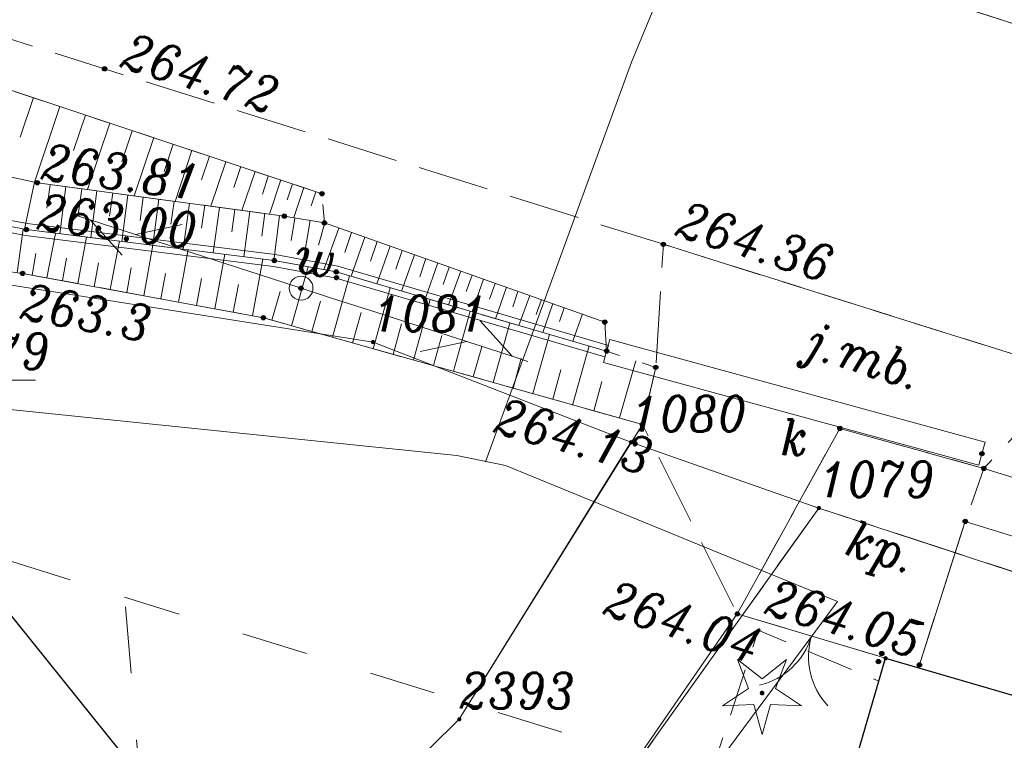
# Model space of a CAD drawing. Header units: metres. Extents: x 7435600 to 7436400, y 5537603 to 5538250.
# Tile 11 of 43: x 7435871 to 7435892, y 5537958 to 5537973. Entities that reach past the tile are written whole.
import ezdxf
from ezdxf.enums import TextEntityAlignment as Align

# ---------------------------------------------------------------- set-up
doc = ezdxf.new("R2010")
doc.units = ezdxf.units.M
doc.header["$MEASUREMENT"] = 0
for name, pattern in [('1.4_1.4', [2.8, 1.4, -1.4]), ('1.5_0.5', [2, 1.5, -0.5]), ('219-500', [0]), ('ktok02-500', [0]), ('mz1.0_0.5', [1.5, 1, -0.5]), ('mz1.25_0.5', [1.75, 1.25, -0.5])]:
    doc.linetypes.add(name, pattern=pattern)
doc.layers.get('0').update_dxf_attribs({"color": 2, "linetype": 'CONTINUOUS', "lineweight": 5})
doc.layers.add('!ramka', color=2, linetype='CONTINUOUS', lineweight=0)
for name, color, linetype in [('000 Inne (niezydentyfikowane)', 7, 'CONTINUOUS'), ('140-Punkty robocze', 7, 'CONTINUOUS'), ('203-Punkt załamania granicy działki nie stabilizowany', 7, 'CONTINUOUS'), ('203-Punkt załamania granicy działki nie stabilizowany-Atr104', 7, 'CONTINUOUS'), ('217-Granica konturu klasyfikcyjnego', 7, 'CONTINUOUS'), ('219-Linia granicy', 7, 'CONTINUOUS'), ('312-Budynek (powierzchnia)', 7, 'CONTINUOUS'), ('403-Punkt określonej wysokości', 7, 'CONTINUOUS'), ('bariera drogowa ochronna (linia)', 7, 'CONTINUOUS'), ('brama (linia)', 7, 'CONTINUOUS'), ('brama (linia) - symbol', 7, 'CONTINUOUS'), ('chodnik (powierzchnia)', 7, 'CONTINUOUS'), ('drzewo iglaste (punkt)', 7, 'CONTINUOUS'), ('jezdnia (powierzchnia)', 7, 'CONTINUOUS'), ('jezdnia (powierzchnia)-Atr17', 7, 'CONTINUOUS'), ('krawężnik (linia)', 7, 'CONTINUOUS'), ('Miejsce błędu lub ostrzeżenia po kontroli', 7, 'CONTINUOUS'), ('odwodnienie liniowe (linia)', 7, 'CONTINUOUS'), ('odwodnienie liniowe (linia)-Atr17', 7, 'CONTINUOUS'), ('ogrodzenie trwałe (linia)', 7, 'CONTINUOUS'), ('plac (powierzchnia)', 7, 'CONTINUOUS'), ('plac (powierzchnia)-Atr17', 7, 'CONTINUOUS'), ('przewód gazowy (linia)', 7, 'CONTINUOUS'), ('przewód telekomunikacyjny (linia) - symbol', 7, 'CONTINUOUS'), ('punkt wysokościowy naturalny', 7, 'CONTINUOUS'), ('punkt wysokościowy naturalny-Atr2', 7, 'CONTINUOUS'), ('punkt wysokościowy sztuczny', 7, 'CONTINUOUS'), ('punkt wysokościowy sztuczny-Atr2', 7, 'CONTINUOUS'), ('rów melioracyjny  przydrożny (linia)', 7, 'CONTINUOUS'), ('rów melioracyjny  przydrożny (linia)-Atr17', 7, 'CONTINUOUS'), ('skarpa nieumocniona (powierzchnia)', 7, 'CONTINUOUS'), ('skarpa umocniona (powierzchnia)', 7, 'CONTINUOUS'), ('słup (punkt)', 7, 'CONTINUOUS')]:
    doc.layers.add(name, color=color, linetype=linetype)
doc.styles.get("Standard").update_dxf_attribs({"font": 'italic_1250.shx', "width": 0.75})
doc.linetypes.add('902-500', pattern='A,3.75,0,[1,ksztalty.shx,S=0.5,R=0,X=0,Y=0],3.75', length=7.5)
doc.linetypes.add('ok01_500', pattern='A,1.75,0,[16,ksztalty.shx,S=1,R=0,X=0,Y=0],1.75', length=3.5)
doc.linetypes.add('us06-500', pattern='A,0.4,0,[22,ksztalty.shx,S=0.5,R=0,X=0,Y=0]', length=0.4)

# ---------------------------------------------------------------- blocks, each defined once
blk = doc.blocks.new('203')
at = {"linetype": 'Continuous', "lineweight": 0}
h = blk.add_hatch(color=0, dxfattribs=at)
edge = h.paths.add_edge_path()
edge.add_arc((0, 0), 0.045, 0, 360)
blk = doc.blocks.new('OP011')
at = {"linetype": 'Continuous', "lineweight": 13}
h = blk.add_hatch(color=0, dxfattribs=at)
edge = h.paths.add_edge_path()
edge.add_arc((0, 0), 0.05, 0, 360)
at = {"color": 0, "linetype": 'Continuous', "lineweight": 13}
for p, q in [((-0.283, 0.093), (-0.512, 0.706)), ((-0.512, 0.706), (0, 0.299)), ((0, 0.299), (0.512, 0.706)), ((0.512, 0.706), (0.283, 0.093)), ((-0.828, -0.268), (-0.283, 0.093)), ((0.283, 0.093), (0.828, -0.268)), ((-0.175, -0.24), (-0.828, -0.268)), ((0, -0.87), (-0.175, -0.24)), ((0.175, -0.24), (0, -0.87)), ((0.828, -0.268), (0.175, -0.24))]:
    blk.add_line(p, q, dxfattribs=at)
blk = doc.blocks.new('OK02')
at = {"color": 0, "linetype": 'Continuous', "lineweight": 0}
for centre, start, end in [((-1.5, 0), 0, 60), ((1.5, 0), 120, 180)]:
    blk.add_arc(centre, 1.5, start, end, dxfattribs=at)
blk = doc.blocks.new('SM04')
at = {"color": 0, "linetype": 'Continuous', "lineweight": 13}
blk.add_circle((0, 0), 0.25, dxfattribs=at)
blk = doc.blocks.new('PW02')
at = {"linetype": 'Continuous', "lineweight": 13}
h = blk.add_hatch(color=0, dxfattribs=at)
edge = h.paths.add_edge_path()
edge.add_arc((0, 0), 0.045, 0, 360)
blk = doc.blocks.new('PW01')
at = {"linetype": 'Continuous', "lineweight": 13}
h = blk.add_hatch(color=0, dxfattribs=at)
edge = h.paths.add_edge_path()
edge.add_arc((0, 0), 0.045, 0, 360)
blk = doc.blocks.new('PT01')
at = {"color": 0, "linetype": 'Continuous', "lineweight": 13}
for p, q in [((4.65, 0), (3.784, 0.5)), ((0.65, 0), (0, 0)), ((0.65, 0), (1.65, 0)), ((1.65, 0), (2.65, 0)), ((2.65, 0), (3.65, 0)), ((3.65, 0), (2.784, -0.5)), ((3.65, 0), (4.65, 0)), ((4.65, 0), (5, 0))]:
    blk.add_line(p, q, dxfattribs=at)
blk = doc.blocks.new('PIKIETA')
at = {"color": 0}
blk.add_circle((0, 0), 0.045, dxfattribs=at)
blk = doc.blocks.new('801')
at = {"linetype": 'Continuous', "lineweight": 13}
h = blk.add_hatch(color=0, dxfattribs=at)
edge = h.paths.add_edge_path()
edge.add_arc((0, 0), 0.045, 0, 360)

msp = doc.modelspace()

# ---------------------------------------------------------------- linework, layer by layer
at = {"layer": '!ramka', "color": 251, "linetype": 'Continuous', "lineweight": 13}
msp.add_3dface([(7435692.445, 5538052.761), (7436192.445, 5538052.761), (7436192.445, 5537747.761), (7435692.445, 5537747.761)], dxfattribs=at)
at = {"layer": '000 Inne (niezydentyfikowane)', "color": 251, "linetype": 'Continuous', "lineweight": 13, "flags": 128}
for points in [[(7435871.41, 5537971.6), (7435871.13, 5537970.77)], [(7435871.96, 5537971.41), (7435871.43, 5537969.82)], [(7435872.5, 5537971.23), (7435872.25, 5537970.49)], [(7435873.01, 5537971.06), (7435872.54, 5537969.67)], [(7435873.48, 5537970.9), (7435873.26, 5537970.25)], [(7435873.93, 5537970.76), (7435873.52, 5537969.54)], [(7435874.34, 5537970.62), (7435874.15, 5537970.05)], [(7435874.73, 5537970.49), (7435874.38, 5537969.42)], [(7435875.1, 5537970.37), (7435874.93, 5537969.87)], [(7435875.44, 5537970.25), (7435875.13, 5537969.32)], [(7435875.76, 5537970.15), (7435875.61, 5537969.71)], [(7435876.06, 5537970.05), (7435875.78, 5537969.23)], [(7435876.33, 5537969.95), (7435876.21, 5537969.57)], [(7435876.6, 5537969.87), (7435876.36, 5537969.15)], [(7435876.84, 5537969.79), (7435876.73, 5537969.45)], [(7435877.08, 5537969.71), (7435876.87, 5537969.08)], [(7435877.33, 5537969.62), (7435877.23, 5537969.33)], [(7435871.07, 5537967.92), (7435871.19, 5537968.84)], [(7435871.69, 5537967.82), (7435871.87, 5537968.75)], [(7435872.34, 5537967.7), (7435872.52, 5537968.67)], [(7435873.02, 5537967.57), (7435873.21, 5537968.59)], [(7435873.72, 5537967.44), (7435873.91, 5537968.5)], [(7435871.38, 5537967.87), (7435871.46, 5537968.33)], [(7435874.45, 5537967.31), (7435874.65, 5537968.41)], [(7435875.21, 5537967.17), (7435875.42, 5537968.31)], [(7435872.02, 5537967.76), (7435872.1, 5537968.23)], [(7435872.68, 5537967.63), (7435872.77, 5537968.13)], [(7435876, 5537967.02), (7435876.22, 5537968.21)], [(7435873.37, 5537967.51), (7435873.46, 5537968.03)], [(7435874.08, 5537967.38), (7435874.18, 5537967.91)], [(7435876.82, 5537966.81), (7435877.17, 5537968.05)], [(7435874.83, 5537967.24), (7435874.93, 5537967.8)], [(7435875.6, 5537967.1), (7435875.71, 5537967.68)], [(7435877.68, 5537966.57), (7435878.04, 5537967.86)], [(7435876.41, 5537966.93), (7435876.58, 5537967.53)], [(7435878.53, 5537966.33), (7435878.89, 5537967.61)], [(7435877.25, 5537966.69), (7435877.43, 5537967.33)], [(7435879.38, 5537966.09), (7435879.73, 5537967.36)], [(7435878.1, 5537966.45), (7435878.28, 5537967.09)], [(7435880.22, 5537965.86), (7435880.57, 5537967.12)], [(7435878.95, 5537966.21), (7435879.13, 5537966.85)], [(7435881.05, 5537965.62), (7435881.4, 5537966.87)], [(7435881.88, 5537965.39), (7435882.23, 5537966.63)], [(7435879.8, 5537965.98), (7435879.97, 5537966.61)], [(7435880.63, 5537965.74), (7435880.81, 5537966.37)], [(7435882.71, 5537965.15), (7435883.06, 5537966.39)], [(7435881.47, 5537965.5), (7435881.64, 5537966.13)], [(7435883.7, 5537964.88), (7435884.04, 5537966.08)], [(7435882.3, 5537965.27), (7435882.47, 5537965.89)], [(7435883.16, 5537965.03), (7435883.33, 5537965.64)]]:
    msp.add_lwpolyline(points, dxfattribs=at)
at = {"layer": '217-Granica konturu klasyfikcyjnego', "color": 3, "linetype": '1.5_0.5', "lineweight": 13, "flags": 128}
for points in [[(7435887.88, 5537962.99), (7435882.5, 5537955.45)], [(7435917.53, 5537953.28), (7435887.88, 5537962.99)]]:
    msp.add_lwpolyline(points, dxfattribs=at)
at = {"layer": '219-Linia granicy', "color": 96, "linetype": '219-500', "lineweight": 13, "flags": 128}
for points in [[(7435878.53, 5537966.47), (7435868.99, 5537967.97)], [(7435883.94, 5537964.37), (7435878.53, 5537966.47)], [(7435883.94, 5537964.37), (7435880.34, 5537958.56)], [(7435887.88, 5537962.99), (7435883.94, 5537964.37)], [(7435887.88, 5537962.99), (7435882.5, 5537955.45)], [(7435917.53, 5537953.28), (7435887.88, 5537962.99)], [(7435874.8, 5537953.09), (7435880.34, 5537958.56)]]:
    msp.add_lwpolyline(points, dxfattribs=at)
at = {"layer": '312-Budynek (powierzchnia)', "color": 251, "linetype": 'Continuous', "lineweight": 25, "flags": 128}
for points in [[(7435866.62, 5537966.1), (7435874.55, 5537956.24)], [(7435886.67, 5537950.89), (7435889.28, 5537959.84)], [(7435889.28, 5537959.84), (7435903.03, 5537955.84)]]:
    msp.add_lwpolyline(points, dxfattribs=at)
at = {"layer": 'bariera drogowa ochronna (linia)', "color": 251, "linetype": 'ok01_500', "lineweight": 13, "flags": 128}
msp.add_lwpolyline([(7435877.46, 5537969.58), (7435860.49, 5537975.23)], dxfattribs=at)
at = {"layer": 'brama (linia)', "color": 251, "linetype": 'ktok02-500', "lineweight": 13, "flags": 128}
msp.add_lwpolyline([(7435889.28, 5537959.84), (7435886.17, 5537960.77)], dxfattribs=at)
at = {"layer": 'chodnik (powierzchnia)', "color": 251, "linetype": 'mz1.0_0.5', "lineweight": 13, "flags": 128}
for points in [[(7435854.62, 5537987.38), (7435875.4, 5537980.86), (7435876.13, 5537980.13), (7435895.63, 5537973.87), (7435920.13, 5537965.87), (7435933.25, 5537961.79), (7435947.66, 5537957.24), (7435949.05, 5537956.84), (7435948.59, 5537955.3), (7435932.89, 5537960.3), (7435919.95, 5537964.35), (7435895.13, 5537972.13), (7435875.07, 5537978.57), (7435853.94, 5537985.24)], [(7435900.43, 5537946.89), (7435894.71, 5537948.55), (7435894.08, 5537946.26), (7435889.52, 5537947.66), (7435890.18, 5537949.86), (7435886.67, 5537950.89), (7435889.14, 5537959.36), (7435886.61, 5537960.43), (7435885.27, 5537956.35), (7435884.75, 5537953.48), (7435883.45, 5537951.1), (7435881.72, 5537947.22), (7435879.55, 5537945.31), (7435875.29, 5537942.55), (7435876.96, 5537938.97), (7435881.92, 5537940.95), (7435891.2, 5537944.32)]]:
    msp.add_lwpolyline(points, close=True, dxfattribs=at)
at = {"layer": 'jezdnia (powierzchnia)', "color": 251, "linetype": '1.5_0.5', "lineweight": 13, "flags": 128}
for points in [[(7435787.98, 5537999.13), (7435812.53, 5537991.36), (7435837.49, 5537983.4), (7435851.56, 5537978.92), (7435872.9, 5537972.2), (7435884.62, 5537968.52), (7435893.22, 5537965.82), (7435917.63, 5537958.09), (7435931.26, 5537953.8), (7435946.49, 5537948.88), (7435956.04, 5537945.83), (7435981.79, 5537937.53), (7436000.26, 5537931.81), (7436006.5, 5537929.57), (7436018.45, 5537924.52), (7436030.52, 5537919.43), (7436040.91, 5537915.64), (7436044.65, 5537914.31), (7436047.5, 5537913.32), (7436048.48, 5537913.11), (7436051.09, 5537912.8), (7436055.46, 5537912.3), (7436060.57, 5537911.81), (7436062.36, 5537911.5), (7436063.03, 5537911.36), (7436070.16, 5537909.02), (7436075.77, 5537907.07), (7436087.88, 5537902.7), (7436092.65, 5537900.86), (7436104.8, 5537895.98), (7436111.99, 5537892.99), (7436117.36, 5537890.77), (7436120.52, 5537889.46), (7436121.95, 5537888.81), (7436122.58, 5537888.36), (7436123.09, 5537887.94), (7436123.7, 5537887.23), (7436124.27, 5537886.43), (7436124.63, 5537885.44), (7436124.96, 5537883.49), (7436124.82, 5537882.04), (7436132.59, 5537891.94), (7436128.79, 5537893.6), (7436127.56, 5537894.18), (7436120.05, 5537897.35), (7436109.2, 5537901.85), (7436098.73, 5537906.14), (7436090.27, 5537909.41), (7436082.51, 5537912.25), (7436078.14, 5537913.79), (7436065.14, 5537918.22), (7436053.81, 5537921.98), (7436047.55, 5537924.02), (7436039.35, 5537926.69), (7436033.49, 5537928.6), (7436025.95, 5537930.99), (7436016.54, 5537933.92), (7436002.02, 5537938.44), (7435996.37, 5537940.2), (7435994.48, 5537940.74), (7435983.95, 5537944.1), (7435976.31, 5537946.5), (7435971.56, 5537947.96), (7435963.8, 5537950.41), (7435957.25, 5537952.56), (7435948.59, 5537955.3), (7435932.89, 5537960.3), (7435919.95, 5537964.35), (7435895.13, 5537972.13), (7435875.07, 5537978.57), (7435853.94, 5537985.24), (7435845.26, 5537987.99), (7435839.58, 5537989.79), (7435830.87, 5537992.55), (7435814.74, 5537997.65), (7435806.05, 5538000.41), (7435789.9, 5538005.53), (7435788.87, 5538002.22)], [(7435884.46, 5537965.94), (7435884.18, 5537964.74), (7435886.17, 5537960.77), (7435888.32, 5537964.66), (7435891.34, 5537963.82), (7435893.22, 5537965.82), (7435884.62, 5537968.52)]]:
    msp.add_lwpolyline(points, close=True, dxfattribs=at)
at = {"layer": 'krawężnik (linia)', "color": 251, "linetype": 'Continuous', "lineweight": 13, "flags": 128}
for points in [[(7436002.02, 5537938.44), (7435996.37, 5537940.2), (7435994.48, 5537940.74), (7435983.95, 5537944.1), (7435976.31, 5537946.5), (7435971.56, 5537947.96), (7435963.8, 5537950.41), (7435957.25, 5537952.56), (7435948.59, 5537955.3), (7435932.89, 5537960.3), (7435919.95, 5537964.35), (7435895.13, 5537972.13), (7435875.07, 5537978.57), (7435853.94, 5537985.24), (7435845.26, 5537987.99), (7435839.58, 5537989.79), (7435830.87, 5537992.55), (7435814.74, 5537997.65), (7435806.05, 5538000.41), (7435789.9, 5538005.53)], [(7435971.56, 5537947.96), (7435963.8, 5537950.41), (7435957.25, 5537952.56), (7435948.59, 5537955.3), (7435932.89, 5537960.3), (7435919.95, 5537964.35), (7435895.13, 5537972.13), (7435875.07, 5537978.57), (7435853.94, 5537985.24), (7435845.26, 5537987.99), (7435839.58, 5537989.79), (7435830.87, 5537992.55), (7435814.74, 5537997.65), (7435806.05, 5538000.41), (7435789.9, 5538005.53)], [(7435891.34, 5537963.82), (7435915.51, 5537956.36)]]:
    msp.add_lwpolyline(points, dxfattribs=at)
at = {"layer": 'Miejsce błędu lub ostrzeżenia po kontroli', "color": 214, "linetype": '1.4_1.4', "lineweight": 13, "flags": 128}
for points in [[(7435788.1, 5537988.14), (7435873.32, 5537961.12), (7435873.74, 5537956.16), (7435864.44, 5537950.16), (7435853.85, 5537944.79), (7435845.04, 5537940.91), (7435837.11, 5537941.64)], [(7435887.84, 5537956.64), (7435873.32, 5537961.12)]]:
    msp.add_lwpolyline(points, dxfattribs=at)
at = {"layer": 'odwodnienie liniowe (linia)', "color": 251, "linetype": 'Continuous', "lineweight": 13}
for p, q in [((7435883.496, 5537966.521), (7435883.43, 5537966.28)), ((7435883.43, 5537966.28), (7435883.364, 5537966.039)), ((7435891.366, 5537964.371), (7435891.3, 5537964.13)), ((7435891.3, 5537964.13), (7435891.234, 5537963.889))]:
    msp.add_line(p, q, dxfattribs=at)
at = {"layer": 'odwodnienie liniowe (linia)', "color": 251, "lineweight": 13}
msp.add_line((7435883.496, 5537966.521), (7435891.366, 5537964.371), dxfattribs=at)
at = {"layer": 'odwodnienie liniowe (linia)', "color": 251, "linetype": 'us06-500', "lineweight": 13}
msp.add_line((7435883.364, 5537966.039), (7435891.234, 5537963.889), dxfattribs=at)
at = {"layer": 'ogrodzenie trwałe (linia)', "color": 251, "linetype": '902-500', "lineweight": 13, "flags": 128}
for points in [[(7435865.49, 5537968.97), (7435868.35, 5537968.32), (7435869.32, 5537968.16), (7435871.18, 5537967.91), (7435876.23, 5537966.98), (7435884.18, 5537964.74), (7435880.34, 5537958.56), (7435874.8, 5537953.09), (7435869.48, 5537949.45), (7435856.38, 5537942.78), (7435845.45, 5537937.89), (7435844.362, 5537937.89)], [(7435889.97, 5537959.64), (7435890.95, 5537962.71), (7435915.06, 5537955.25), (7435915.51, 5537956.36), (7435930.62, 5537951.49), (7435928.4, 5537949.53), (7435925.46, 5537947.76), (7435919.27, 5537942.81), (7435911.22, 5537935.81)], [(7435886.17, 5537960.77), (7435882.5, 5537955.45), (7435878.02, 5537951.28), (7435872.69, 5537947.48), (7435866.64, 5537944.37), (7435848.965, 5537935.31)]]:
    msp.add_lwpolyline(points, dxfattribs=at)
at = {"layer": 'plac (powierzchnia)', "color": 251, "linetype": '1.5_0.5', "lineweight": 13, "flags": 128}
msp.add_lwpolyline([(7435888.32, 5537964.66), (7435886.17, 5537960.77), (7435889.28, 5537959.84), (7435889.97, 5537959.64), (7435890.95, 5537962.71), (7435891.34, 5537963.82)], close=True, dxfattribs=at)
at = {"layer": 'przewód gazowy (linia)', "color": 40, "linetype": 'Continuous', "lineweight": 13, "flags": 128}
for points in [[(7435888.27, 5537961.03), (7435881.31, 5537963.88), (7435880.29, 5537964.09), (7435865.41, 5537965.62), (7435853.17, 5537972.04), (7435830.66, 5537979.57), (7435805.23, 5537987.38), (7435800.59, 5537988.89), (7435788.53, 5537992.86)], [(7435880.89, 5537963.96), (7435883.95, 5537972.34), (7435887.5, 5537980.94), (7435897.16, 5537977.2), (7435909.28, 5537973.9), (7435920.44, 5537970.29), (7435935.61, 5537965.46), (7435943.65, 5537961.27)], [(7435888.27, 5537961.03), (7435881.92, 5537952.46), (7435878.97, 5537950.48), (7435873.32, 5537947.41), (7435866.49, 5537943.79), (7435849.844, 5537934.945)]]:
    msp.add_lwpolyline(points, dxfattribs=at)
at = {"layer": 'punkt wysokościowy sztuczny-Atr2', "color": 251, "lineweight": 9, "flags": 128}
msp.add_lwpolyline([(7435867.28, 5537970.6), (7435868.4, 5537965.67), (7435871.45, 5537965.67)], dxfattribs=at)
at = {"layer": 'rów melioracyjny  przydrożny (linia)', "color": 251, "linetype": 'Continuous', "lineweight": 13}
for p, q in [((7435868.633, 5537969.453), (7435871.279, 5537968.953)), ((7435868.587, 5537969.207), (7435871.241, 5537968.707)), ((7435871.279, 5537968.953), (7435876.479, 5537968.304)), ((7435871.241, 5537968.707), (7435876.441, 5537968.056)), ((7435876.479, 5537968.304), (7435877.789, 5537968.062)), ((7435876.441, 5537968.056), (7435877.731, 5537967.818)), ((7435877.789, 5537968.062), (7435883.465, 5537966.4)), ((7435877.731, 5537967.818), (7435883.395, 5537966.16)), ((7435883.465, 5537966.4), (7435883.395, 5537966.16))]:
    msp.add_line(p, q, dxfattribs=at)
at = {"layer": 'skarpa nieumocniona (powierzchnia)', "color": 251, "linetype": 'mz1.25_0.5', "lineweight": 13, "flags": 128}
for points in [[(7435857.65, 5537975.77), (7435860.49, 5537975.23), (7435877.46, 5537969.58), (7435877.51, 5537968.97), (7435876.67, 5537969.11), (7435871.49, 5537969.81), (7435868.92, 5537970.37), (7435865.31, 5537971.5), (7435864.3, 5537970.91), (7435859.77, 5537972.04)], [(7435884.18, 5537964.74), (7435876.23, 5537966.98), (7435871.18, 5537967.91), (7435869.32, 5537968.16), (7435868.35, 5537968.32), (7435868.45, 5537968.91), (7435868.61, 5537969.33), (7435871.26, 5537968.83), (7435876.46, 5537968.18), (7435877.76, 5537967.94), (7435883.43, 5537966.28), (7435884.46, 5537965.94)]]:
    msp.add_lwpolyline(points, close=True, dxfattribs=at)
at = {"layer": 'skarpa umocniona (powierzchnia)', "color": 251, "linetype": 'Continuous', "lineweight": 13, "flags": 128}
msp.add_lwpolyline([(7435883.43, 5537966.28), (7435883.39, 5537966.89), (7435877.51, 5537968.97), (7435876.67, 5537969.11), (7435871.49, 5537969.81), (7435868.92, 5537970.37), (7435868.61, 5537969.33), (7435871.26, 5537968.83), (7435876.46, 5537968.18), (7435877.76, 5537967.94)], close=True, dxfattribs=at)
for points in [[(7435871.43, 5537969.82), (7435871.22, 5537968.84)], [(7435871.76, 5537969.77), (7435871.69, 5537969.28)], [(7435872.09, 5537969.73), (7435871.96, 5537968.74)], [(7435872.42, 5537969.68), (7435872.35, 5537969.19)], [(7435872.74, 5537969.64), (7435872.61, 5537968.66)], [(7435873.07, 5537969.6), (7435873, 5537969.11)], [(7435873.39, 5537969.55), (7435873.26, 5537968.58)], [(7435873.71, 5537969.51), (7435873.65, 5537969.02)], [(7435874.04, 5537969.47), (7435873.91, 5537968.5)], [(7435874.36, 5537969.42), (7435874.29, 5537968.94)], [(7435874.68, 5537969.38), (7435874.55, 5537968.42)], [(7435875, 5537969.34), (7435874.93, 5537968.86)], [(7435875.31, 5537969.29), (7435875.18, 5537968.34)], [(7435875.63, 5537969.25), (7435875.57, 5537968.78)], [(7435875.95, 5537969.21), (7435875.82, 5537968.26)], [(7435876.26, 5537969.17), (7435876.2, 5537968.69)], [(7435876.57, 5537969.12), (7435876.45, 5537968.18)], [(7435876.89, 5537969.07), (7435876.81, 5537968.6)], [(7435877.21, 5537969.02), (7435877.05, 5537968.07)], [(7435877.52, 5537968.97), (7435877.39, 5537968.5)], [(7435877.81, 5537968.86), (7435877.5, 5537967.99)], [(7435878.08, 5537968.77), (7435877.94, 5537968.35)], [(7435878.36, 5537968.67), (7435878.07, 5537967.85)], [(7435878.62, 5537968.58), (7435878.48, 5537968.17)], [(7435878.89, 5537968.48), (7435878.61, 5537967.69)], [(7435879.14, 5537968.39), (7435879.01, 5537968)], [(7435879.4, 5537968.3), (7435879.13, 5537967.54)], [(7435879.64, 5537968.22), (7435879.51, 5537967.84)], [(7435879.89, 5537968.13), (7435879.63, 5537967.39)], [(7435880.13, 5537968.04), (7435880, 5537967.68)], [(7435880.37, 5537967.96), (7435880.11, 5537967.25)], [(7435880.61, 5537967.87), (7435880.48, 5537967.53)], [(7435880.85, 5537967.79), (7435880.61, 5537967.11)], [(7435881.09, 5537967.7), (7435880.97, 5537967.37)], [(7435881.33, 5537967.62), (7435881.1, 5537966.96)], [(7435881.57, 5537967.53), (7435881.46, 5537967.21)], [(7435881.82, 5537967.45), (7435881.59, 5537966.82)], [(7435882.06, 5537967.36), (7435881.95, 5537967.05)], [(7435882.3, 5537967.28), (7435882.09, 5537966.67)], [(7435882.54, 5537967.19), (7435882.44, 5537966.9)], [(7435882.92, 5537967.06), (7435882.72, 5537966.49)]]:
    msp.add_lwpolyline(points, dxfattribs=at)

# ---------------------------------------------------------------- block references
at = {"layer": '140-Punkty robocze', "color": 1, "linetype": 'Continuous', "lineweight": 13}
for p in [(7435872.9, 5537972.2), (7435871.49, 5537969.81), (7435877.46, 5537969.58), (7435876.67, 5537969.11), (7435877.51, 5537968.97), (7435871.26, 5537968.83), (7435884.62, 5537968.52), (7435876.46, 5537968.18), (7435871.18, 5537967.91), (7435877.76, 5537967.94), (7435877.02, 5537967.6), (7435876.23, 5537966.98), (7435883.39, 5537966.89), (7435883.43, 5537966.28), (7435884.46, 5537965.94), (7435884.18, 5537964.74), (7435888.32, 5537964.66), (7435891.3, 5537964.13), (7435891.34, 5537963.82), (7435890.95, 5537962.71), (7435886.17, 5537960.77), (7435889.13, 5537959.77), (7435889.2, 5537959.94), (7435889.99, 5537959.7)]:
    msp.add_blockref('PIKIETA', p, dxfattribs=at)
at = {"layer": '203-Punkt załamania granicy działki nie stabilizowany', "color": 3, "linetype": 'Continuous', "lineweight": 13}
for p in [(7435878.53, 5537966.47), (7435883.94, 5537964.37), (7435887.88, 5537962.99), (7435880.34, 5537958.56)]:
    msp.add_blockref('203', p, dxfattribs=at)
at = {"layer": '403-Punkt określonej wysokości', "color": 251, "linetype": 'Continuous', "lineweight": 13}
for p in [(7435872.9, 5537972.2), (7435871.49, 5537969.81), (7435877.46, 5537969.58), (7435876.67, 5537969.11), (7435877.51, 5537968.97), (7435871.26, 5537968.83), (7435884.62, 5537968.52), (7435876.46, 5537968.18), (7435871.18, 5537967.91), (7435877.76, 5537967.94), (7435877.02, 5537967.6), (7435876.23, 5537966.98), (7435883.39, 5537966.89), (7435883.43, 5537966.28), (7435884.46, 5537965.94), (7435884.18, 5537964.74), (7435888.32, 5537964.66), (7435891.3, 5537964.13), (7435891.34, 5537963.82), (7435890.95, 5537962.71), (7435886.17, 5537960.77), (7435889.13, 5537959.77), (7435889.2, 5537959.94), (7435889.99, 5537959.7)]:
    msp.add_blockref('801', p, dxfattribs=at)
at = {"layer": 'brama (linia) - symbol', "color": 251, "linetype": 'Continuous', "lineweight": 13, "rotation": 163.351}
msp.add_blockref('OK02', (7435887.725, 5537960.305), dxfattribs=at)
at = {"layer": 'drzewo iglaste (punkt)', "color": 94, "linetype": 'Continuous', "lineweight": 13, "rotation": 0.05300000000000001}
msp.add_blockref('OP011', (7435886.69, 5537959.11), dxfattribs=at)
at = {"layer": 'przewód telekomunikacyjny (linia) - symbol', "color": 30, "linetype": 'Continuous', "lineweight": 13}
for rotation in [162.059, 342.135]:
    msp.add_blockref('PT01', (7435877.02, 5537967.6), dxfattribs=dict(at, rotation=rotation))
at = {"layer": 'punkt wysokościowy naturalny', "color": 251, "linetype": 'Continuous', "lineweight": 13}
msp.add_blockref('PW01', (7435871.18, 5537967.91), dxfattribs=at)
at = {"layer": 'punkt wysokościowy sztuczny', "color": 251, "linetype": 'Continuous', "lineweight": 13}
for p in [(7435872.9, 5537972.2), (7435871.49, 5537969.81), (7435871.26, 5537968.83), (7435884.62, 5537968.52), (7435884.18, 5537964.74), (7435891.34, 5537963.82), (7435886.17, 5537960.77), (7435889.28, 5537959.84)]:
    msp.add_blockref('PW02', p, dxfattribs=at)
at = {"layer": 'słup (punkt)', "color": 251, "linetype": 'Continuous', "lineweight": 13}
msp.add_blockref('SM04', (7435877.02, 5537967.6), dxfattribs=at)

# ---------------------------------------------------------------- texts
at = {"layer": '203-Punkt załamania granicy działki nie stabilizowany-Atr104', "color": 251, "lineweight": 13, "width": 0.9}
for s, p in [('1081', (7435878.53, 5537966.47)), ('1080', (7435883.94, 5537964.37)), ('1079', (7435887.88, 5537962.99)), ('2393', (7435880.34, 5537958.56))]:
    msp.add_text(s, height=0.75, dxfattribs=at).set_placement(p, align=Align.BOTTOM_LEFT)
at = {"layer": 'jezdnia (powierzchnia)-Atr17', "color": 251, "lineweight": 13, "width": 0.9}
msp.add_text('j.mb.', height=0.75, rotation=342.57, dxfattribs=at).set_placement((7435887.56, 5537966.19))
at = {"layer": 'odwodnienie liniowe (linia)-Atr17', "color": 251, "lineweight": 13, "width": 0.9}
msp.add_text('k', height=0.75, dxfattribs=at).set_placement((7435887.08, 5537964.1))
at = {"layer": 'plac (powierzchnia)-Atr17', "color": 251, "lineweight": 13, "width": 0.9}
msp.add_text('kp.', height=0.75, rotation=343.351, dxfattribs=at).set_placement((7435888.4, 5537962.03))
at = {"layer": 'punkt wysokościowy naturalny-Atr2', "color": 251, "lineweight": 13, "width": 0.9}
msp.add_text('263.3', height=0.75, rotation=-10.435, dxfattribs=at).set_placement((7435871.1, 5537966.97))
at = {"layer": 'punkt wysokościowy sztuczny-Atr2', "color": 251, "lineweight": 9, "width": 0.9}
for s, rotation, p in [('264.72', -17.432, (7435873.2, 5537972.25)), ('263.81', 352.304, (7435871.54, 5537969.89)), ('263.00', -7.125, (7435871.46, 5537968.84)), ('264.36', 342.57, (7435884.84, 5537968.72)), ('264.13', -15.736, (7435881.03, 5537964.59)), ('264.05', 343.351, (7435886.71, 5537960.79)), ('264.04', 341.333, (7435883.33, 5537960.78))]:
    msp.add_text(s, height=0.75, rotation=rotation, dxfattribs=at).set_placement(p)
msp.add_text('266.79', height=0.75, dxfattribs=at).set_placement((7435868.4, 5537965.678), align=Align.BOTTOM_LEFT)
at = {"layer": 'rów melioracyjny  przydrożny (linia)-Atr17', "color": 251, "lineweight": 13, "width": 0.9}
msp.add_text('w.', height=0.75, rotation=-10.46, dxfattribs=at).set_placement((7435876.85, 5537967.96))

doc.saveas('drawing.dxf')
